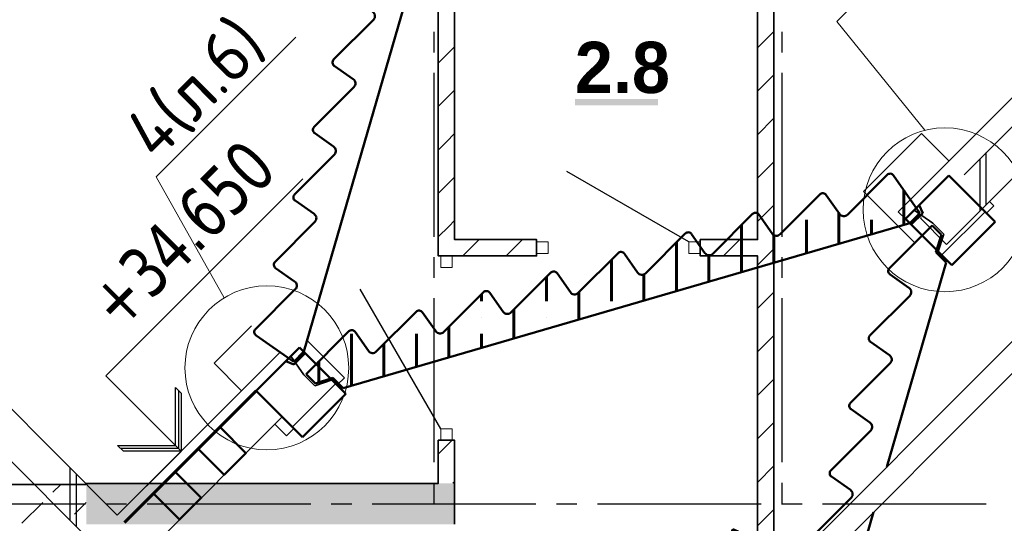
# Model space of a CAD drawing. Header units: millimetres. Extents: x 259029 to 2494469, y -731578 to -57567.
# Tile 164 of 207: x 465841 to 470651, y -591343 to -588885. Entities that reach past the tile are written whole.
import ezdxf
from ezdxf import colors
from ezdxf.entities.mleader import LeaderData, LeaderLine
from ezdxf.math import Vec2, Vec3

# ---------------------------------------------------------------- set-up
doc = ezdxf.new("R2010")
doc.units = ezdxf.units.MM
doc.linetypes.add('______2', pattern=[270, 200, -70])
for name, color, linetype in [('PDF _Геометрия', 7, 'Continuous'), ('PDF _Сплошная заливка', 7, 'Continuous'), ('PDF _Текст', 7, 'Continuous')]:
    doc.layers.add(name, color=color, linetype=linetype)
for name, color, linetype, lineweight in [('RAZMER', 100, 'Continuous', 15), ('Standard', 7, 'Continuous', 25), ('Общий01', 7, 'Continuous', 13), ('ПЛИТА', 152, 'Continuous', 35), ('Размеры кладочные', 3, 'Continuous', 20), ('РАЗРЕЗЫ', 10, 'Continuous', 60), ('Символы 0.20', 1, 'Continuous', 20), ('Стена', 7, 'Continuous', 50), ('Стена_ бетон несущ.', 253, 'Continuous', 70)]:
    doc.layers.add(name, color=color, linetype=linetype, lineweight=lineweight)
doc.styles.add('PDF Century Gothic Bold', font='GOTHICB.TTF')
doc.styles.add('TAHOMA', font='tahoma.ttf')
doc.styles.add('ГОСТ', font='GOST_Common.ttf')
pattern_1 = [(45, (-212898.2, -221874), (-449.0128, 449.0128), []), (45, (-212449.2, -221874), (-449.0128, 449.0128), [793.75, -158.75, 0, -158.75])]
pattern_2 = [(45, (-212898.2, -241674), (-449.0128, 449.0128), []), (45, (-212449.2, -241674), (-449.0128, 449.0128), [793.75, -158.75, 0, -158.75])]

# ---------------------------------------------------------------- blocks, each defined once
blk = doc.blocks.new('11111')
at = {"layer": 'RAZMER', "color": 0}
blk.add_line((359876.7, -196583.4), (360176.7, -196583.4), dxfattribs=at)
blk.add_line((359876.7, -196583.4), (360176.7, -196583.4), dxfattribs=at)
at = {"layer": 'Standard', "color": 7, "linetype": 'Continuous', "lineweight": 35}
for p, q in [((360176.7, -196333.4), (359876.7, -196333.4)), ((359876.7, -196333.4), (359876.7, -196533.4)), ((360176.7, -196558.4), (360176.7, -196333.4)), ((359876.7, -196533.4), (359876.7, -196543)), ((360176.7, -196653.4), (360176.7, -196558.4))]:
    blk.add_line(p, q, dxfattribs=at)
at = {"layer": 'Standard', "color": 7, "linetype": 'Continuous', "lineweight": 50}
for p, q in [((359876.7, -196333.4), (360081.7, -196333.4)), ((359876.7, -196653.4), (359876.7, -196333.4)), ((360176.7, -196333.4), (359966.7, -196333.4)), ((360081.7, -196333.4), (360096.7, -196372.9)), ((360176.7, -196653.4), (360176.7, -196333.4)), ((360096.7, -196372.9), (360176.7, -196372.9)), ((359876.7, -196653.4), (360176.7, -196653.4)), ((360176.7, -196653.4), (359876.7, -196653.4)), ((359876.7, -196653.4), (360176.7, -196653.4))]:
    blk.add_line(p, q, dxfattribs=at)
at = {"layer": 'Standard', "color": 7, "linetype": '______2', "lineweight": 35}
for p, q in [((360096.7, -196443.4), (360116.7, -196333.4)), ((360096.7, -196518.4), (360096.7, -196443.4)), ((360176.7, -196558.4), (360096.7, -196518.4)), ((359876.7, -196543), (359876.7, -196653.4)), ((360176.7, -196653.4), (360176.7, -196573))]:
    blk.add_line(p, q, dxfattribs=at)
at = {"layer": 'Standard', "color": 7, "linetype": '______2', "lineweight": 50}
blk.add_line((359876.7, -196653.4), (360176.7, -196653.4), dxfattribs=at)
blk = doc.blocks.new('лм165')
at = {"layer": 'Standard', "color": 1, "linetype": 'Continuous', "lineweight": 50, "transparency": 33554687}
for p, q in [((839912.8, -343911.3), (839985.2, -343699.1)), ((840013.8, -343687.8), (840254.9, -343820.4)), ((840290.8, -343806), (840327.5, -343699.3)), ((840356.2, -343687.8), (840597.2, -343820.4)), ((840633.1, -343806), (840669.9, -343699.3)), ((840698.6, -343687.8), (840939.6, -343820.4)), ((840975.5, -343806), (841012.2, -343699.3)), ((841041, -343687.8), (841282, -343820.4)), ((841317.9, -343806), (841354.6, -343699.3)), ((841383.3, -343687.8), (841624.4, -343820.4)), ((841660.3, -343806), (841697, -343699.3)), ((841725.7, -343687.8), (841966.8, -343820.4)), ((842002.7, -343806), (842039.4, -343699.3)), ((842068.1, -343687.8), (842309.2, -343820.4)), ((842345, -343806), (842381.8, -343699.3)), ((842410.5, -343687.8), (842651.5, -343820.4)), ((842687.4, -343806), (842724.1, -343699.3)), ((842752.9, -343687.8), (843011.9, -343830.3)), ((843011.9, -343830.3), (842980.5, -343887)), ((843011.9, -343830.3), (843011.9, -343830.3)), ((839974.1, -343945), (839912.8, -343911.3)), ((842891.6, -343883.4), (842857.1, -343945.7)), ((842980.5, -343887), (842891.6, -343883.4)), ((839974.1, -343945), (842857.1, -343945.7))]:
    blk.add_line(p, q, dxfattribs=at)
for centre, radius, start, end in [((840004.2, -343705.3), 20, 61.1892, 161.8669), ((840346.6, -343705.3), 20, 61.1892, 162.4991), ((840688.9, -343705.3), 20, 61.1892, 162.4991), ((841031.3, -343705.3), 20, 61.1892, 162.4991), ((841373.7, -343705.3), 20, 61.1892, 162.4991), ((841716.1, -343705.3), 20, 61.1892, 162.4991), ((842058.5, -343705.3), 20, 61.1892, 162.4991), ((842400.8, -343705.3), 20, 61.1892, 162.4991), ((842743.2, -343705.3), 20, 61.1892, 162.4991), ((840266.9, -343798.5), 25, 241.1892, 342.4991), ((840609.3, -343798.5), 25, 241.1892, 342.4991), ((840951.7, -343798.5), 25, 241.1892, 342.4991), ((841294.1, -343798.5), 25, 241.1892, 342.4991), ((841636.4, -343798.5), 25, 241.1892, 342.4991), ((841978.8, -343798.5), 25, 241.1892, 342.4991), ((842321.2, -343798.5), 25, 241.1892, 342.4991), ((842663.6, -343798.5), 25, 241.1892, 342.4991)]:
    blk.add_arc(centre, radius, start, end, dxfattribs=at)
blk = doc.blocks.new('отвестия')
at = {"layer": 'RAZMER', "color": 2, "lineweight": 30}
for points in [[(823687.4, -357614.9), (823687.4, -357424.9), (823946.4, -357424.9)], [(824087.4, -357666.9), (824087.4, -357924.9), (824037.4, -357924.9)], [(823737.4, -357924.9), (823687.4, -357924.9), (823687.4, -357844.9)], [(826523.7, -359429.9), (826523.7, -359074.9), (826923.7, -359074.9), (826923.7, -359264.9)], [(826923.7, -359544.9), (826923.7, -359574.9), (826873.7, -359574.9)], [(826573.7, -359574.9), (826563.9, -359574.9)]]:
    blk.add_lwpolyline(points, dxfattribs=at)
at = {"layer": 'RAZMER', "color": 2, "lineweight": 50}
for points in [[(823028.2, -357664.9), (823178.2, -357664.9), (823178.2, -357844.9), (823028.2, -357844.9), (823028.2, -357664.9)], [(823337.4, -357664.9), (823487.4, -357664.9), (823487.4, -357844.9), (823337.4, -357844.9), (823337.4, -357664.9)]]:
    blk.add_lwpolyline(points, dxfattribs=at)
blk = doc.blocks.new('_None')
blk = doc.blocks.new('ааапп')
h = blk.add_hatch()
h.set_pattern_fill('ANSI35', color=256, scale=50)
h.set_pattern_definition([(45, (58143.9, -282575.4), (-224.5064, 224.5064), []), (45, (58368.4, -282575.4), (-224.5064, 224.5064), [396.875, -79.375, 0, -79.375])])
edge = h.paths.add_edge_path()
edge.add_line((613675.4, -574618.5), (611149, -573229.7))
edge.add_line((611149, -573229.7), (611148.8, -573158.5))
edge.add_line((611148.8, -573158.5), (611069.1, -573118.8))
edge.add_line((611069.1, -573118.8), (611069, -573054))
edge.add_line((611069, -573054), (611364.6, -573054))
edge.add_arc((611364.6, -573074), 20, -11.3099, 90, ccw=False)
edge.add_line((611384.2, -573077.9), (611365, -573189.1))
edge.add_arc((611389.5, -573194), 25, 168.6901, 270)
edge.add_line((611389.5, -573219), (611664.6, -573219))
edge.add_arc((611664.6, -573239), 20, -11.3099, 90, ccw=False)
edge.add_line((611684.2, -573242.9), (611665, -573354.1))
edge.add_arc((611689.5, -573359), 25, 168.6901, 270)
edge.add_line((611689.5, -573384), (611964.6, -573384))
edge.add_arc((611964.6, -573404), 20, -11.3099, 90, ccw=False)
edge.add_line((611984.2, -573407.9), (611965, -573519.1))
edge.add_arc((611989.5, -573524), 25, 168.6901, 270)
edge.add_line((611989.5, -573549), (612264.6, -573549))
edge.add_arc((612264.6, -573569), 20, -11.3099, 90, ccw=False)
edge.add_line((612284.2, -573572.9), (612265, -573684.1))
edge.add_arc((612289.5, -573689), 25, 168.6901, 270)
edge.add_line((612289.5, -573714), (612564.6, -573714))
edge.add_arc((612564.6, -573734), 20, -11.3099, 90, ccw=False)
edge.add_line((612584.2, -573737.9), (612565, -573849.1))
edge.add_arc((612589.5, -573854), 25, 168.6901, 270)
edge.add_line((612589.5, -573879), (612864.6, -573879))
edge.add_arc((612864.6, -573899), 20, -11.3099, 90, ccw=False)
edge.add_line((612884.2, -573902.9), (612865, -574014.1))
edge.add_arc((612889.5, -574019), 25, 168.6901, 270)
edge.add_line((612889.5, -574044), (613164.6, -574044))
edge.add_arc((613164.6, -574064), 20, -11.3099, 90, ccw=False)
edge.add_line((613184.2, -574067.9), (613165, -574179.1))
edge.add_arc((613189.5, -574184), 25, 168.6901, 270)
edge.add_line((613189.5, -574209), (613464.6, -574209))
edge.add_arc((613464.6, -574229), 20, -11.3099, 90, ccw=False)
edge.add_line((613484.2, -574232.9), (613465, -574344.1))
edge.add_arc((613489.5, -574349), 25, 168.6901, 270)
edge.add_line((613489.5, -574374), (613764.6, -574374))
edge.add_arc((613764.6, -574394), 20, -10.6777, 90, ccw=False)
edge.add_line((613784.2, -574397.7), (613745.4, -574618.5))
edge.add_line((613745.4, -574618.5), (613675.4, -574618.5))
at = {"layer": 'Стена_ бетон несущ.', "linetype": 'Continuous', "lineweight": 25}
h = blk.add_hatch(dxfattribs=at)
h.set_pattern_fill('ANSI35', scale=100, style=0)
h.set_pattern_definition(pattern_1)
h.paths.add_polyline_path([(609930, -574639), (609930, -571519), (609750, -571519), (609750, -574639)])
h = blk.add_hatch(dxfattribs=at)
h.set_pattern_fill('ANSI35', scale=100, style=0)
h.set_pattern_definition(pattern_2)
h.paths.add_polyline_path([(609930, -574639), (609930, -571519), (609750, -571519), (609750, -574639)])
h = blk.add_hatch(dxfattribs=at)
h.set_pattern_fill('ANSI35', scale=100, style=0)
h.set_pattern_definition(pattern_1)
h.paths.add_polyline_path([(613730, -574819), (615100.1, -574819), (615100.1, -574639), (613730, -574639)])
h = blk.add_hatch(dxfattribs=at)
h.set_pattern_fill('ANSI35', scale=100, style=0)
h.set_pattern_definition(pattern_2)
h.paths.add_polyline_path([(613730, -574819), (615100.1, -574819), (615100.1, -574639), (613730, -574639)])
at = {"color": 0}
blk.add_line((610839.1, -572939), (609930, -572939), dxfattribs=at)
at = {"layer": 'Standard', "color": 7, "linetype": 'Continuous', "lineweight": 25}
for p, q in [((609930, -572889), (609930, -571339)), ((609930, -572889), (609930, -571339)), ((609750, -574639), (609750, -571519)), ((609750, -574639), (609750, -571519)), ((610371.9, -572889), (610371.9, -572369)), ((610371.9, -572369), (611731.9, -572369)), ((610371.9, -572889), (610371.9, -572369)), ((610371.9, -572369), (611731.9, -572369)), ((610171.9, -572689), (610171.9, -572649)), ((610171.9, -572649), (610371.9, -572849)), ((610171.9, -572689), (610171.9, -572649)), ((610171.9, -572649), (610371.9, -572849)), ((610371.9, -572869), (610171.9, -572669)), ((610371.9, -572869), (610171.9, -572669)), ((610371.9, -572889), (610171.9, -572689)), ((610371.9, -572889), (610171.9, -572689)), ((610371.9, -572849), (610571.9, -572649)), ((610371.9, -572849), (610571.9, -572649)), ((610571.9, -572669), (610371.9, -572869)), ((610571.9, -572669), (610371.9, -572869)), ((610571.9, -572689), (610371.9, -572889)), ((610571.9, -572689), (610371.9, -572889)), ((610571.9, -572649), (610571.9, -572669)), ((610571.9, -572649), (610571.9, -572669)), ((610571.9, -572669), (610571.9, -572689)), ((610571.9, -572669), (610571.9, -572689)), ((610131.9, -572889), (610611.9, -572889)), ((610131.9, -572889), (610611.9, -572889))]:
    blk.add_line(p, q, dxfattribs=at)
at = {"layer": 'Standard', "color": 7, "linetype": '______2', "lineweight": 35}
blk.add_line((610839.1, -573148.6), (610839.1, -573209), dxfattribs=at)
at = {"layer": 'Standard', "color": 1, "linetype": 'Continuous', "lineweight": 50, "transparency": 33554687}
for p, q in [((613450, -574704), (613745.6, -574704)), ((613745.6, -574704), (613745.4, -574768.8)), ((613449.6, -574839.1), (613430.4, -574727.9)), ((613665.8, -574808.5), (613665.6, -574879.7)), ((613745.4, -574768.8), (613665.8, -574808.5)), ((612754.7, -575380.4), (613665.6, -574879.7)), ((613149.6, -575004.1), (613130.4, -574892.9)), ((613150, -574869), (613425.1, -574869)), ((612850, -575034), (613125.1, -575034)), ((612849.6, -575169.1), (612830.4, -575057.9)), ((612549.6, -575334.1), (612530.4, -575222.9)), ((612550, -575199), (612825.1, -575199)), ((612250, -575364), (612525.1, -575364)), ((611139.1, -576268.5), (612553.4, -575491))]:
    blk.add_line(p, q, dxfattribs=at)
for centre, radius, start, end in [((613450, -574724), 20, 90, 191.3099), ((613425.1, -574844), 25, 270, 11.3099), ((613150, -574889), 20, 90, 191.3099), ((612850, -575054), 20, 90, 191.3099), ((613125.1, -575009), 25, 270, 11.3099), ((612825.1, -575174), 25, 270, 11.3099), ((612550, -575219), 20, 90, 191.3099), ((612525.1, -575339), 25, 270, 11.3099)]:
    blk.add_arc(centre, radius, start, end, dxfattribs=at)
at = {"layer": 'Общий01', "color": 7, "linetype": 'Continuous', "lineweight": 25}
for p, q in [((613675.4, -574539), (614830, -574539)), ((613730, -574539), (614830, -574539)), ((613730, -574539), (614830, -574539)), ((613730, -574819), (613730, -574639)), ((613730, -574819), (613730, -574639)), ((614030, -574639), (617130, -574639)), ((614030, -574639), (617130, -574639)), ((613730, -574819), (617130, -574819)), ((613730, -574819), (617130, -574819))]:
    blk.add_line(p, q, dxfattribs=at)
at = {"layer": 'ПЛИТА', "color": 0}
for p, q in [((611034.1, -572939), (609930, -572939)), ((613675.4, -574589), (613675.4, -574539))]:
    blk.add_line(p, q, dxfattribs=at)
at = {"layer": 'ПЛИТА', "color": 0, "lineweight": 30}
blk.add_line((609930, -573119), (610839.1, -573119), dxfattribs=at)
at = {"layer": 'Размеры кладочные'}
for points in [[(613440.5, -575380.4), (612217.6, -575380.4), (612192, -575270), (612143.2, -575470.3), (612115.6, -575380.4), (610426.6, -575380.4)], [(616454.3, -575380.4), (615231.4, -575380.4), (615205.8, -575270), (615157, -575470.3), (615129.5, -575380.4), (613440.5, -575380.4)], [(613440.5, -575491), (612217.6, -575491), (612192, -575380.7), (612143.2, -575580.9), (612115.6, -575491), (610426.6, -575491)], [(616454.3, -575491), (615231.4, -575491), (615205.8, -575380.7), (615157, -575580.9), (615129.5, -575491), (613440.5, -575491)]]:
    blk.add_lwpolyline(points, dxfattribs=at)
at = {"layer": 'Символы 0.20'}
for centre in [(610955.5, -572896.8), (613843.4, -574693.9)]:
    blk.add_circle(centre, 400, dxfattribs=at)
at = {"layer": 'Стена', "color": 7, "linetype": 'Continuous', "lineweight": 25}
for p in [(611030, -572889), (611030, -572889), (611055.2, -572889), (611030, -572889), (611030, -572889), (611055.2, -572889)]:
    blk.add_line(p, (609930, -572889), dxfattribs=at)
at = {"layer": 'RAZMER', "color": 0, "rotation": 28.81079383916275}
blk.add_blockref('лм165', (-290613.1, -676397.6), dxfattribs=at)
blk.add_blockref('лм165', (-290613.1, -676397.6), dxfattribs=at)
at = {"layer": 'RAZMER', "color": 0}
for p in [(-212898.2, -215274), (-212898.2, -215274), (-212898.2, -215274), (-212898.2, -215274), (-212898.2, -218574), (-212898.2, -218574)]:
    blk.add_blockref('отвестия', p, dxfattribs=at)
at = {"layer": 'RAZMER', "color": 0, "xscale": -1, "rotation": 331.1892061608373}
blk.add_blockref('лм165', (1515427.7, -678047.6), dxfattribs=at)
blk.add_blockref('лм165', (1515427.7, -678047.6), dxfattribs=at)
at = {"layer": 'RAZMER'}
blk.add_blockref('11111', (250962.4, -376605.6), dxfattribs=at)
at = {"layer": 'RAZMER', "xscale": -1}
blk.add_blockref('11111', (973852.1, -378255.6), dxfattribs=at)
at = {"layer": 'Standard', "color": 7, "linetype": 'Continuous', "lineweight": 25, "insert": (610571.9, -572269), "char_height": 250, "width": 1183.813, "attachment_point": 7, "style": 'TAHOMA'}
blk.add_mtext('\\W0.86;+34.650', dxfattribs=at)
at = {"layer": 'Символы 0.20'}
ml = blk.add_multileader_mtext('Standard', dxfattribs=at)
ml.set_content('по7(л.6)', color=256, style='ГОСТ')
ml.set_leader_properties(color=256, linetype='ByLayer', lineweight=-1)
ml.set_arrow_properties(name='NONE')
ml.build(insert=Vec2(0, 0))
ml.multileader.update_dxf_attribs({"text_left_attachment_type": 6, "text_right_attachment_type": 6, "dogleg_length": 0.25, "arrow_head_size": 200, "scale": 100})
ctx = ml.context
ctx.base_point, ctx.scale, ctx.char_height, ctx.arrow_head_size, ctx.landing_gap_size, ctx.plane_origin = Vec3(609782.7, -570717.4), 100, 250, 200, 25, Vec3(612513.4, -570395.2)
ctx.left_attachment, ctx.right_attachment = 6, 6
notes = []
notes.append((ctx, [(1, (1, 1, 0), (610957.7, -570717.4), (-1, 0), 25, [(0, [(611147.2, -569654.4)], 0, [])])]))
ctx.mtext.insert, ctx.mtext.width, ctx.mtext.defined_height, ctx.mtext.flow_direction = Vec3(609807.7, -570417.4), 1094.387, 742.8, 5
ml = blk.add_multileader_mtext('Standard', dxfattribs=at)
ml.set_content('4(л.6)', color=256, style='ГОСТ')
ml.set_leader_properties(color=256, linetype='ByLayer', lineweight=-1)
ml.set_arrow_properties(name='NONE')
ml.build(insert=Vec2(0, 0))
ml.multileader.update_dxf_attribs({"text_left_attachment_type": 6, "text_right_attachment_type": 6, "dogleg_length": 0.25, "arrow_head_size": 200, "scale": 100})
ctx = ml.context
ctx.base_point, ctx.scale, ctx.char_height, ctx.arrow_head_size, ctx.landing_gap_size, ctx.plane_origin = Vec3(611257.3, -571855.8), 100, 250, 200, 25, Vec3(612471.5, -574008.5)
ctx.left_attachment, ctx.right_attachment = 6, 6
notes.append((ctx, [(0, (1, 1, 0), (611232.3, -571855.8), (1, 0), 25, [(0, [(611050.1, -572508.2)], 0, [])])]))
ctx.mtext.insert, ctx.mtext.width, ctx.mtext.defined_height, ctx.mtext.flow_direction = Vec3(611282.3, -571555.8), 1018.139, 759.8, 5
ml = blk.add_multileader_mtext('Standard', dxfattribs=at)
ml.set_content('ПЛ1', color=256, style='ГОСТ')
ml.set_leader_properties(color=256, linetype='ByLayer', lineweight=-1)
ml.set_arrow_properties(name='NONE')
ml.build(insert=Vec2(0, 0))
ml.multileader.update_dxf_attribs({"text_left_attachment_type": 6, "text_right_attachment_type": 6, "dogleg_length": 0.25, "arrow_head_size": 200, "scale": 100})
ctx = ml.context
ctx.base_point, ctx.scale, ctx.char_height, ctx.arrow_head_size, ctx.landing_gap_size, ctx.plane_origin = Vec3(609154.3, -572375.4), 100, 250, 200, 25, Vec3(608651.6, -573115.1)
ctx.left_attachment, ctx.right_attachment = 6, 6
notes.append((ctx, [(1, (1, 1, 0), (609704.3, -572375.4), (-1, 0), 25, [(1, [(610083.9, -573040.6), (610083.9, -573040.6)], 0, [])])]))
ctx.mtext.insert, ctx.mtext.defined_height, ctx.mtext.flow_direction = Vec3(609179.3, -572075.4), 1301.5, 5
ml = blk.add_multileader_mtext('Standard', dxfattribs=at)
ml.set_content('ЛМ', color=256, style='ГОСТ')
ml.set_leader_properties(color=256, linetype='ByLayer', lineweight=-1)
ml.set_arrow_properties(name='NONE')
ml.build(insert=Vec2(0, 0))
ml.multileader.update_dxf_attribs({"text_left_attachment_type": 6, "text_right_attachment_type": 6, "dogleg_length": 0.25, "arrow_head_size": 200, "scale": 100})
ctx = ml.context
ctx.base_point, ctx.scale, ctx.char_height, ctx.arrow_head_size, ctx.landing_gap_size, ctx.plane_origin = Vec3(612707.9, -572931.8), 100, 250, 200, 25, Vec3(611845.3, -572912.5)
ctx.left_attachment, ctx.right_attachment = 6, 6
notes.append((ctx, [(0, (1, 1, 0), (612682.9, -572931.8), (1, 0), 25, [(2, [(612460.1, -572199.4), (612460.1, -572199.4), (611984.2, -573407.9)], 0, [])])]))
ctx.mtext.insert, ctx.mtext.defined_height, ctx.mtext.flow_direction = Vec3(612732.9, -572631.8), 1301.5, 5
ml = blk.add_multileader_mtext('Standard', dxfattribs=at)
ml.set_content('Б2', color=256, style='ГОСТ')
ml.set_leader_properties(color=256, linetype='ByLayer', lineweight=-1)
ml.set_arrow_properties(name='NONE')
ml.build(insert=Vec2(0, 0))
ml.multileader.update_dxf_attribs({"text_left_attachment_type": 6, "text_right_attachment_type": 6, "dogleg_length": 0.25, "arrow_head_size": 200, "scale": 100})
ctx = ml.context
ctx.base_point, ctx.scale, ctx.char_height, ctx.arrow_head_size, ctx.landing_gap_size, ctx.plane_origin = Vec3(611239.1, -573721.3), 100, 250, 200, 25, Vec3(610446.3, -573949.8)
ctx.left_attachment, ctx.right_attachment = 6, 6
notes.append((ctx, [(0, (1, 1, 0), (611214.1, -573721.3), (1, 0), 25, [(1, [(611061.1, -573236.7), (611061.1, -573236.7)], 0, [])])]))
ctx.mtext.insert, ctx.mtext.defined_height, ctx.mtext.flow_direction = Vec3(611264.1, -573421.3), 1301.5, 5
ml = blk.add_multileader_mtext('Standard', dxfattribs=at)
ml.set_content('2(л.6)', color=256, style='ГОСТ')
ml.set_leader_properties(color=256, linetype='ByLayer', lineweight=-1)
ml.set_arrow_properties(name='NONE')
ml.build(insert=Vec2(0, 0))
ml.multileader.update_dxf_attribs({"text_left_attachment_type": 6, "text_right_attachment_type": 6, "dogleg_length": 0.25, "arrow_head_size": 200, "scale": 100})
ctx = ml.context
ctx.base_point, ctx.scale, ctx.char_height, ctx.arrow_head_size, ctx.landing_gap_size, ctx.plane_origin = Vec3(614145.2, -573671), 100, 250, 200, 25, Vec3(615359.3, -575805.5)
ctx.left_attachment, ctx.right_attachment = 6, 6
notes.append((ctx, [(0, (1, 1, 0), (614120.2, -573671), (1, 0), 25, [(0, [(614048.4, -574350.4)], 0, [])])]))
ctx.mtext.insert, ctx.mtext.width, ctx.mtext.flow_direction = Vec3(614170.2, -573371), 792.21, 5
ml = blk.add_multileader_mtext('Standard', dxfattribs=at)
ml.set_content('Б1', color=256, style='ГОСТ')
ml.set_leader_properties(color=256, linetype='ByLayer', lineweight=-1)
ml.set_arrow_properties(name='NONE')
ml.build(insert=Vec2(0, 0))
ml.multileader.update_dxf_attribs({"text_left_attachment_type": 6, "text_right_attachment_type": 6, "dogleg_length": 0.25, "arrow_head_size": 200, "scale": 100})
ctx = ml.context
ctx.base_point, ctx.scale, ctx.char_height, ctx.arrow_head_size, ctx.landing_gap_size, ctx.plane_origin = Vec3(614100.2, -575393.5), 100, 250, 200, 25, Vec3(613307.5, -575622.1)
ctx.left_attachment, ctx.right_attachment = 6, 6
notes.append((ctx, [(0, (1, 1, 0), (614075.2, -575393.5), (1, 0), 25, [(1, [(613922.2, -574909), (613922.2, -574909)], 0, [])])]))
ctx.mtext.insert, ctx.mtext.defined_height, ctx.mtext.flow_direction = Vec3(614125.2, -575093.5), 1301.5, 5
ml = blk.add_multileader_mtext('Standard', dxfattribs=at)
ml.set_content('4(л.6)', color=256, style='ГОСТ')
ml.set_leader_properties(color=256, linetype='ByLayer', lineweight=-1)
ml.set_arrow_properties(name='NONE')
ml.build(insert=Vec2(0, 0))
ml.multileader.update_dxf_attribs({"text_left_attachment_type": 6, "text_right_attachment_type": 6, "dogleg_length": 0.25, "arrow_head_size": 200, "scale": 100})
ctx = ml.context
ctx.base_point, ctx.scale, ctx.char_height, ctx.arrow_head_size, ctx.landing_gap_size, ctx.plane_origin = Vec3(611257.3, -575385.8), 100, 250, 200, 25, Vec3(612471.5, -577538.5)
ctx.left_attachment, ctx.right_attachment = 6, 6
notes.append((ctx, [(0, (1, 1, 0), (611232.3, -575385.8), (1, 0), 25, [(0, [(611050.1, -576038.2)], 0, [])])]))
ctx.mtext.insert, ctx.mtext.width, ctx.mtext.defined_height, ctx.mtext.flow_direction = Vec3(611282.3, -575085.8), 1018.139, 759.8, 5
ml = blk.add_multileader_mtext('Standard', dxfattribs=at)
ml.set_content('ЛМ', color=256, style='ГОСТ')
ml.set_leader_properties(color=256, linetype='ByLayer', lineweight=-1)
ml.set_arrow_properties(name='NONE')
ml.build(insert=Vec2(0, 0))
ml.multileader.update_dxf_attribs({"text_left_attachment_type": 6, "text_right_attachment_type": 6, "dogleg_length": 0.25, "arrow_head_size": 200, "scale": 100})
ctx = ml.context
ctx.base_point, ctx.scale, ctx.char_height, ctx.arrow_head_size, ctx.landing_gap_size, ctx.plane_origin = Vec3(612707.9, -576231.8), 100, 250, 200, 25, Vec3(611845.3, -576212.5)
ctx.left_attachment, ctx.right_attachment = 6, 6
notes.append((ctx, [(0, (1, 1, 0), (612682.9, -576231.8), (1, 0), 25, [(2, [(612460.1, -575499.4), (612460.1, -575499.4), (611984.2, -576707.9)], 0, [])])]))
ctx.mtext.insert, ctx.mtext.defined_height, ctx.mtext.flow_direction = Vec3(612732.9, -575931.8), 1301.5, 5
for ctx, leaders in notes:
    for number, flags, end, landing, length, lines in leaders:
        leader = LeaderData()
        leader.index, (leader.has_last_leader_line, leader.has_dogleg_vector, leader.attachment_direction) = number, flags
        leader.last_leader_point, leader.dogleg_vector, leader.dogleg_length = Vec3(end), Vec3(landing), length
        for number, points, colour, breaks in lines:
            line = LeaderLine()
            line.index, line.vertices, line.color, line.breaks = number, Vec3.list(points), colors.encode_raw_color(colour), breaks
            leader.lines.append(line)
        ctx.leaders.append(leader)

msp = doc.modelspace()

# ---------------------------------------------------------------- linework, layer by layer
at = {"layer": 'PDF _Геометрия', "lineweight": 35}
for points in [[(467965.7, -588042.6), (467965.7, -589957.6), (468365.7, -589957.6), (468365.7, -590037.6), (467965.7, -590037.6), (467885.7, -590037.6), (467885.7, -588042.6)], [(469794.8, -592546.2), (469445.7, -592197.1), (469445.7, -590037.6), (469165.7, -590037.6), (469165.7, -589957.6), (469445.7, -589957.6), (469445.7, -588042.6)], [(469525.7, -588042.6), (469525.7, -592164), (469851.4, -592489.7), (469794.8, -592546.2)], [(469445.7, -589021.5), (469525.7, -588941.5)], [(467885.7, -589096.6), (467914.1, -589068.2), (467965.7, -589016.6)], [(469445.7, -589233.6), (469525.7, -589153.6)], [(467885.7, -589308.7), (467919.8, -589274.7), (467965.7, -589228.7)], [(469445.7, -589445.8), (469525.7, -589365.8)], [(467885.7, -589520.8), (467925.5, -589481.1), (467965.7, -589440.8)], [(469445.7, -589657.9), (469525.7, -589577.9)], [(467885.7, -589733), (467931.2, -589687.5), (467965.7, -589653)], [(469445.7, -589870), (469525.7, -589790)], [(467885.7, -589945.1), (467936.9, -589893.9), (467965.7, -589865.1)], [(468005.5, -590037.5), (468085.5, -589957.5)], [(468217.6, -590037.5), (468297.6, -589957.5)], [(469278.3, -590037.5), (469358.3, -589957.5)], [(469445.7, -590082.2), (469525.7, -590002.2)], [(469445.7, -590294.3), (469525.7, -590214.3)], [(469445.7, -590506.4), (469525.7, -590426.4)], [(469445.7, -590718.6), (469525.7, -590638.6)], [(469445.7, -590930.7), (469525.7, -590850.7)], [(466165.7, -591152.6), (466165.7, -591147.6), (467885.7, -591147.6), (467885.7, -590937.6), (467965.7, -590937.6), (467965.7, -591147.6), (467965.7, -591347.6)], [(467885.7, -591005.8), (467954, -590937.5)], [(469445.7, -591142.8), (469525.7, -591062.8)], [(467956.2, -591147.5), (467965.7, -591137.9)], [(469445.7, -591355), (469525.7, -591275)]]:
    msp.add_lwpolyline(points, dxfattribs=at)
at = {"layer": 'PDF _Геометрия', "lineweight": 25}
for points in [[(467865.7, -589044.4), (467865.7, -588944.4)], [(469565.7, -589044.4), (469565.7, -588944.4)], [(467865.7, -589944.4), (467865.7, -589144.4)], [(469565.7, -589944.4), (469565.7, -589144.4)], [(469109.7, -589969.6), (468513.9, -589625.6)], [(467865.7, -590144.4), (467865.7, -590044.4)], [(469565.7, -590144.4), (469565.7, -590044.4)], [(467897.7, -590881.6), (467503.7, -590199.1)], [(467865.7, -591044.4), (467865.7, -590244.4)], [(469565.7, -591044.4), (469565.7, -590244.4)], [(467865.7, -591244.4), (467865.7, -591144.4)], [(469565.7, -591244.4), (469565.7, -591144.4)], [(465362.7, -591247.5), (466162.7, -591247.5)], [(466262.7, -591247.5), (466362.7, -591247.5)], [(466462.7, -591247.5), (467262.7, -591247.5)], [(467362.7, -591247.5), (467462.7, -591247.5)], [(467562.7, -591247.5), (468362.7, -591247.5)], [(468462.7, -591247.5), (468562.7, -591247.5)], [(468662.7, -591247.5), (469462.7, -591247.5)], [(469562.7, -591247.5), (469662.7, -591247.5)], [(469762.7, -591247.5), (470562.7, -591247.5)]]:
    msp.add_lwpolyline(points, dxfattribs=at)
at = {"layer": 'PDF _Геометрия', "lineweight": 13}
for points in [[(468421.7, -589969.6), (468365.7, -589969.6), (468365.7, -590025.6), (468421.7, -590025.6)], [(469165.7, -589969.6), (469109.7, -589969.6), (469109.7, -590025.6), (469165.7, -590025.6)], [(467897.7, -590037.6), (467897.7, -590093.6), (467953.7, -590093.6), (467953.7, -590037.6)], [(467897.7, -590881.6), (467897.7, -590937.6), (467953.7, -590937.6), (467953.7, -590881.6)]]:
    msp.add_lwpolyline(points, close=True, dxfattribs=at)
at = {"layer": 'PDF _Геометрия', "color": 191, "lineweight": 35, "true_color": 0xc8aaf2}
for points in [[(466165.7, -591152.6), (462365.8, -591152.6)], [(466003.2, -591191.3), (466042, -591152.5)], [(465852, -591342.5), (465953.7, -591240.8)], [(466109.2, -591297.3), (466165.7, -591240.8)]]:
    msp.add_lwpolyline(points, dxfattribs=at)
at = {"layer": 'PDF _Сплошная заливка', "lineweight": 25, "transparency": 33554559}
msp.add_solid([(468552.8, -589303.2), (468958.9, -589303.2), (468552.8, -589271.8), (468958.9, -589271.8)], dxfattribs=at)
at = {"layer": 'PDF _Сплошная заливка', "color": 7, "lineweight": 35, "true_color": 0xf1f1f1, "transparency": 33554559}
msp.add_solid([(467965.7, -591147.5), (466165.7, -591147.5), (467965.7, -591347.5), (466165.7, -591347.5)], dxfattribs=at)

# ---------------------------------------------------------------- texts
at = {"layer": 'PDF _Текст', "insert": (468552.8, -589245.9), "char_height": 250, "attachment_point": 7, "style": 'PDF Century Gothic Bold'}
msp.add_mtext('2.8', dxfattribs=at)

# ---------------------------------------------------------------- next in the draw order: block references
at = {"layer": 'РАЗРЕЗЫ', "color": 2, "lineweight": -2, "rotation": 45.00000000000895}
msp.add_blockref('ааапп', (-370061.8, -617495.3), dxfattribs=at)

# ---------------------------------------------------------------- next in the draw order: leaders
at = {"layer": 'Символы 0.20'}
ml = msp.add_multileader_mtext('Standard', dxfattribs=at)
ml.set_content('2(л.6)', color=256, style='ГОСТ')
ml.set_leader_properties(color=256, linetype='ByLayer', lineweight=-1)
ml.set_arrow_properties(name='NONE')
ml.build(insert=Vec2(0, 0))
ml.multileader.update_dxf_attribs({"text_left_attachment_type": 6, "text_right_attachment_type": 6, "dogleg_length": 0.25, "arrow_head_size": 200, "scale": 100})
ctx = ml.context
ctx.base_point, ctx.scale, ctx.char_height, ctx.arrow_head_size, ctx.landing_gap_size, ctx.plane_origin = Vec3(370332.8, -589230.3), 100, 250, 200, 25, Vec3(372662.2, -589167.3)
ctx.left_attachment, ctx.right_attachment = 6, 6
notes = []
notes.append((ctx, [(1, (1, 1, 0), (371157.8, -589230.3), (-1, 0), 25, [(0, [(371146.3, -588455.7)], 0, [])])]))
ctx.mtext.insert, ctx.mtext.width, ctx.mtext.defined_height, ctx.mtext.flow_direction = Vec3(370357.8, -588930.3), 1094.387, 742.8, 5
ml = msp.add_multileader_mtext('Standard', dxfattribs=at)
ml.set_content('4(л.6)', color=256, style='ГОСТ')
ml.set_leader_properties(color=256, linetype='ByLayer', lineweight=-1)
ml.set_arrow_properties(name='NONE')
ml.build(insert=Vec2(0, 0))
ml.multileader.update_dxf_attribs({"text_left_attachment_type": 6, "text_right_attachment_type": 6, "dogleg_length": 0.25, "arrow_head_size": 200, "scale": 100})
ctx = ml.context
ctx.base_point, ctx.scale, ctx.char_height, ctx.arrow_head_size, ctx.landing_gap_size, ctx.plane_origin = Vec3(370171.2, -590413.2), 100, 250, 200, 25, Vec3(372662.2, -592697.3)
ctx.left_attachment, ctx.right_attachment = 6, 6
notes.append((ctx, [(1, (1, 1, 0), (371021.2, -590413.2), (-1, 0), 25, [(0, [(371179, -591187.1)], 0, [])])]))
ctx.mtext.insert, ctx.mtext.width, ctx.mtext.defined_height, ctx.mtext.flow_direction = Vec3(370196.2, -590113.2), 1094.387, 742.8, 5
for ctx, leaders in notes:
    for number, flags, end, landing, length, lines in leaders:
        leader = LeaderData()
        leader.index, (leader.has_last_leader_line, leader.has_dogleg_vector, leader.attachment_direction) = number, flags
        leader.last_leader_point, leader.dogleg_vector, leader.dogleg_length = Vec3(end), Vec3(landing), length
        for number, points, colour, breaks in lines:
            line = LeaderLine()
            line.index, line.vertices, line.color, line.breaks = number, Vec3.list(points), colors.encode_raw_color(colour), breaks
            leader.lines.append(line)
        ctx.leaders.append(leader)

doc.saveas('drawing.dxf')
